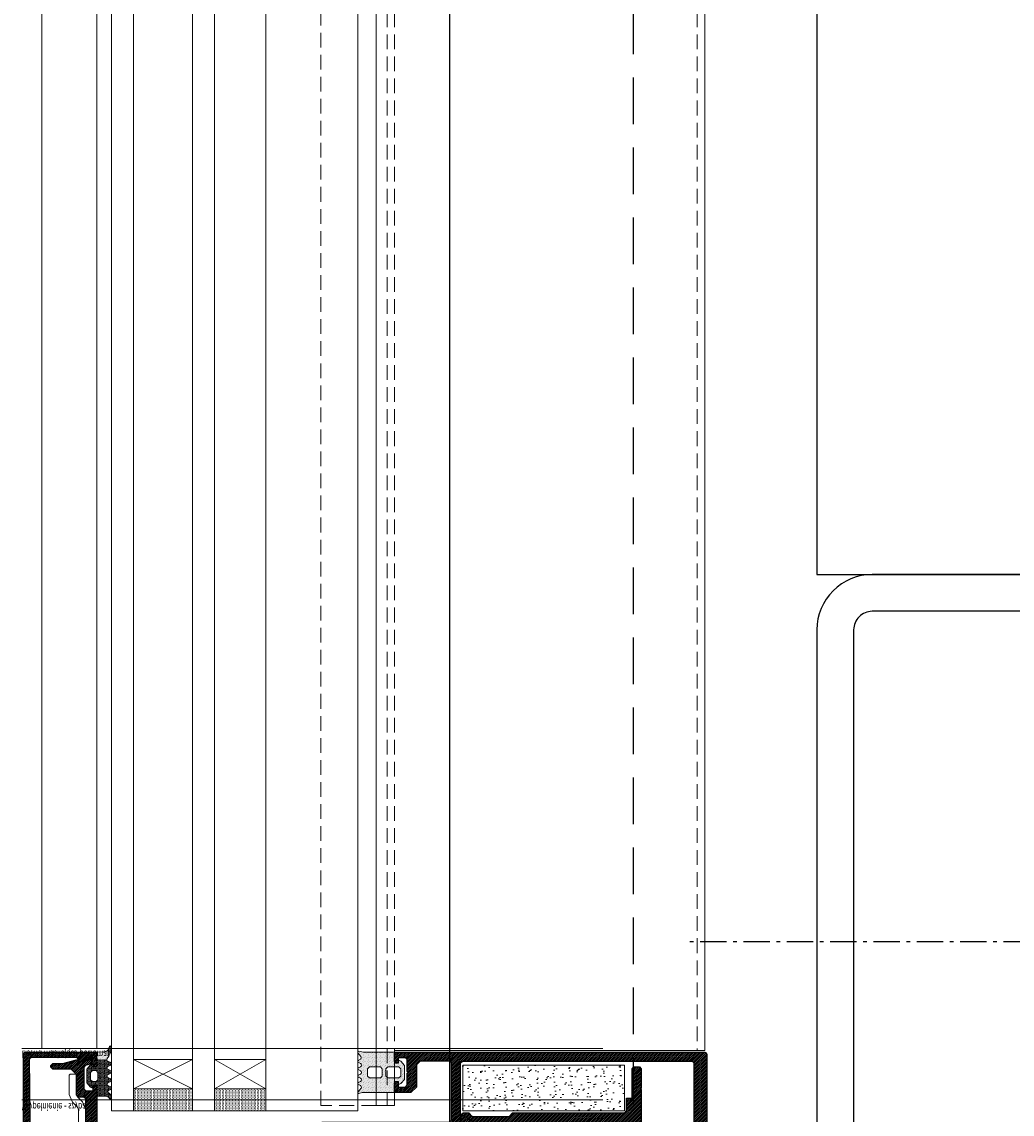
# Model space of a CAD drawing. Header units: millimetres. Extents: x -33628 to -373, y -3399 to 2697.
# Tile 24 of 99: x -23719 to -23692, y -3372 to -3343. Entities that reach past the tile are written whole.
import ezdxf
from ezdxf.enums import TextEntityAlignment as Align

# ---------------------------------------------------------------- set-up
doc = ezdxf.new("R2010")
doc.units = ezdxf.units.MM
doc.header["$LTSCALE"] = 0.2
doc.header["$MEASUREMENT"] = 0
for name, pattern in [('$0$HIDDENX2', [19.05, 12.7, -6.35]), ('$1$ACAD_ISO10W100', [18, 12, -3, 0, -3]), ('$1$HIDDEN2', [30, 20, -10]), ('$1$STRICHPUNKT2_S5', [0.55, 0.4, -0.05, 0.05, -0.05])]:
    doc.linetypes.add(name, pattern=pattern)
doc.layers.add('$0$_pomoc', color=15, linetype='Continuous', plot=False)
for name, color, linetype in [('$0$A-widok', 41, 'Continuous'), ('$1$A-stal', 52, 'Continuous'), ('$1$OSIE KONSTRUKCJI', 6, '$1$STRICHPUNKT2_S5')]:
    doc.layers.add(name, color=color, linetype=linetype)
for name, color, linetype, lineweight in [('$1$_MB_hidden_0.09', 125, '$1$HIDDEN2', 9), ('$1$_MB_kreskowanie_profile_0.09', 7, 'Continuous', 9), ('$1$_MB_profile_0.25', 7, 'Continuous', 25), ('$1$_MB_solid', 7, 'Continuous', 9), ('_MB_inne_0.15', 251, 'Continuous', 15), ('_MB_izolacje_0.09', 132, 'Continuous', 9), ('_MB_kreskowanie_izolacje_0.09', 136, 'Continuous', 9), ('_MB_kreskowanie_szklo_0.09', 157, 'Continuous', 9), ('_MB_kreskowanie_uszczelki_0.09', 252, 'Continuous', 9), ('_MB_profile_stal_0.15', 181, 'Continuous', 15), ('_MB_szklo_0.15', 142, 'Continuous', 15), ('_MB_uszczelki_0.15', 140, 'Continuous', 15), ('_MB_widokowa_0.15', 153, 'Continuous', 15)]:
    doc.layers.add(name, color=color, linetype=linetype, lineweight=lineweight)
doc.layers.add('$1$_MB_pomocnicze_niedrukowane', color=220, linetype='Continuous', lineweight=15, plot=False)
doc.styles.add('$0$_MB_Calibri_Light_2.5', font='calibril.ttf', dxfattribs={"height": 2.5})
pattern_1 = [(45, (0, 0), (-0.25, 0.25), [])]
pattern_2 = [(315, (1.5, 0), (0.2525697, 0.08419), [0, -0.238125])]

# ---------------------------------------------------------------- blocks, each defined once
blk = doc.blocks.new('$1$RK_200x200x10')
at = {"layer": '$1$A-stal'}
for points in [[(-8.5, -10), (8.5, -10, 0.414214), (10, -8.5), (10, 8.5, 0.414214), (8.5, 10), (-8.5, 10, 0.414214), (-10, 8.5), (-10, -8.5, 0.414214)], [(-8.5, -9), (8.5, -9, 0.414214), (9, -8.5), (9, 8.5, 0.414214), (8.5, 9), (-8.5, 9, 0.414214), (-9, 8.5), (-9, -8.5, 0.414214)]]:
    blk.add_lwpolyline(points, format="xyb", close=True, dxfattribs=at)
at = {"layer": '$1$OSIE KONSTRUKCJI', "color": 6, "linetype": '$1$ACAD_ISO10W100', "lineweight": -3, "ltscale": 0.3}
blk.add_line((0, -13.5), (0, 13.5), dxfattribs=at)
blk = doc.blocks.new('$0$szyba')
at = {"layer": '_MB_kreskowanie_szklo_0.09'}
h = blk.add_hatch(dxfattribs=at)
h.set_pattern_fill('DOTS', color=256, scale=0.025, angle=270)
h.set_pattern_definition([(270, (-907.487257, 111.66007), (0.0396875, -0.01984375), [0, -0.0396875])])
h.paths.add_polyline_path([(-909.487, 111.06), (-907.887, 111.06), (-907.887, 111.66), (-909.487, 111.66)])
h = blk.add_hatch(dxfattribs=at)
h.set_pattern_fill('DOTS', color=256, scale=0.025, angle=270)
h.set_pattern_definition([(270, (-905.687257, 111.66007), (0.0396875, -0.01984375), [0, -0.0396875])])
h.paths.add_polyline_path([(-907.287, 111.06), (-905.887, 111.06), (-905.887, 111.66), (-907.287, 111.66)])
at = {"layer": '_MB_inne_0.15', "elevation": 0}
for points in [[(-909.487, 111.06), (-907.887, 111.06), (-907.887, 111.66), (-909.487, 111.66)], [(-907.287, 111.06), (-905.887, 111.06), (-905.887, 111.66), (-907.287, 111.66)]]:
    blk.add_lwpolyline(points, close=True, dxfattribs=at)
for points in [[(-907.887, 110.26), (-909.487, 110.26), (-909.487, 111.06), (-907.887, 111.06), (-907.887, 110.26), (-909.487, 111.06), (-907.887, 111.06), (-909.487, 110.26)], [(-905.887, 110.26), (-907.287, 110.26), (-907.287, 111.06), (-905.887, 111.06), (-905.887, 110.26), (-907.287, 111.06), (-905.887, 111.06), (-907.287, 110.26)]]:
    blk.add_lwpolyline(points, dxfattribs=at)
at = {"layer": '_MB_szklo_0.15', "elevation": 0}
for points in [[(-909.487, 105.66), (-909.487, 111.66), (-910.087, 111.66), (-910.087, 105.66)], [(-907.287, 105.66), (-907.287, 111.66), (-907.887, 111.66), (-907.887, 105.66)], [(-903.387, 105.66), (-903.387, 111.66), (-905.887, 111.66), (-905.887, 105.66)]]:
    blk.add_lwpolyline(points, dxfattribs=at)
blk = doc.blocks.new('$0$-K417892X')
at = {"layer": '$1$_MB_kreskowanie_profile_0.09'}
h = blk.add_hatch(dxfattribs=at)
h.set_pattern_fill('JIS_WOOD', color=256, scale=0.5)
h.set_pattern_definition(pattern_1)
edge = h.paths.add_edge_path()
edge.add_line((-23.09, -15.64), (-23.6, -15.14))
edge.add_line((-23.6, -15.14), (-23.6, -2.58))
edge.add_line((-23.6, -2.58), (-22.48, -2.18))
edge.add_line((-22.48, -2.18), (-22.42, -2.07))
edge.add_line((-22.42, -2.07), (-23.91, 2.52))
edge.add_line((-23.91, 2.52), (-24.52, 2.75))
edge.add_line((-24.52, 2.75), (-25, 2.75))
edge.add_line((-25, 2.75), (-25, -16.75))
edge.add_arc((-24.5, -16.75), 0.5, 180, 270)
edge.add_line((-24.5, -17.25), (24.5, -17.25))
edge.add_arc((24.5, -16.75), 0.5, 270, 360)
edge.add_line((25, -16.75), (25, 2.75))
edge.add_line((25, 2.75), (24.52, 2.75))
edge.add_line((24.52, 2.75), (23.91, 2.52))
edge.add_line((23.91, 2.52), (22.42, -2.07))
edge.add_line((22.42, -2.07), (22.48, -2.18))
edge.add_line((22.48, -2.18), (23.6, -2.58))
edge.add_line((23.6, -2.58), (23.6, -15.14))
edge.add_line((23.6, -15.14), (23.09, -15.64))
edge.add_line((23.09, -15.64), (0, -15.43))
edge.add_line((0, -15.43), (-23.09, -15.64))
h = blk.add_hatch(dxfattribs=at)
h.set_pattern_fill('JIS_WOOD', color=256, scale=0.5)
h.set_pattern_definition(pattern_1)
h.paths.add_polyline_path([(-23.09, -15.64), (-23.6, -15.14), (-23.6, -2.58), (-22.48, -2.18), (-22.42, -2.07), (-23.71, 2.49), (-24.52, 2.75), (-25, 2.75), (-25, -16.75, 0.414214), (-24.5, -17.25), (24.5, -17.25, 0.414214), (25, -16.75), (25, 2.75), (24.52, 2.75), (23.71, 2.49), (22.42, -2.07), (22.48, -2.18), (23.6, -2.58), (23.6, -15.14), (23.09, -15.64), (0, -15.43)])
at = {"layer": '$1$_MB_solid'}
h = blk.add_hatch(color=256, dxfattribs=at)
h.dxf.hatch_style = 1
h.paths.add_polyline_path([(-25, -16.75, 0.414214), (-24.5, -17.25), (24.5, -17.25, 0.414214), (25, -16.75), (25, 2.75), (24.52, 2.75), (23.71, 2.49), (22.42, -2.07), (22.48, -2.18), (23.6, -2.58), (23.6, -15.14), (23.09, -15.64), (0, -15.43), (-23.09, -15.64), (-23.6, -15.14), (-23.6, -2.58), (-22.48, -2.18), (-22.42, -2.07), (-23.71, 2.49), (-24.52, 2.75), (-25, 2.75)])
at = {"layer": '$1$_MB_profile_0.25'}
blk.add_lwpolyline([(-23.71, 2.49), (-24.52, 2.75), (-25, 2.75), (-25, -16.75, 0.414214), (-24.5, -17.25), (24.5, -17.25, 0.414214), (25, -16.75), (25, 2.75), (24.52, 2.75), (23.71, 2.49), (22.42, -2.07), (22.48, -2.18), (23.6, -2.58), (23.6, -15.14), (23.09, -15.64), (0, -15.43), (-23.09, -15.64), (-23.6, -15.14), (-23.6, -2.58), (-22.48, -2.18), (-22.42, -2.07)], format="xyb", close=True, dxfattribs=at)
blk = doc.blocks.new('$0$-K417890X')
at = {"layer": '$1$_MB_kreskowanie_profile_0.09'}
h = blk.add_hatch(dxfattribs=at)
h.set_pattern_fill('JIS_WOOD', color=256, scale=0.5)
h.set_pattern_definition(pattern_1)
h.paths.add_polyline_path([(-0.25, -3), (0, -2.75), (0.25, -3), (12.3, -3), (12.8, -3.5), (12.8, -5), (13.3, -5.5), (18.9, -5.5), (20.4, -7), (20.4, -12), (20.9, -12.5), (21.4, -12.5), (21.9, -12), (21.9, -9.28), (22.89, -5.58), (22.7, -5.22), (22.33, -5.09), (22.21, -4.84), (23.5, -0.26), (23.3, 0), (21.5, 0), (21, -0.5), (21, -1), (22, -1), (21.38, -3.15), (20.9, -3.5), (15, -3.5), (14.5, -3), (14.5, -1), (16, -1), (16, -0.5), (15.5, 0), (0, 0), (-15.5, 0), (-16, -0.5), (-16, -1), (-14.5, -1), (-14.5, -3), (-15, -3.5), (-20.9, -3.5), (-21.38, -3.15), (-22, -1), (-21, -1), (-21, -0.5), (-21.5, 0), (-23.3, 0), (-23.5, -0.26), (-22.21, -4.84), (-22.33, -5.09), (-22.7, -5.22), (-22.89, -5.58), (-21.9, -9.28), (-21.9, -12), (-21.4, -12.5), (-20.9, -12.5), (-20.4, -12), (-20.4, -7), (-18.9, -5.5), (-13.3, -5.5), (-12.8, -5), (-12.8, -3.5), (-12.3, -3)])
at = {"layer": '$1$_MB_solid'}
h = blk.add_hatch(color=256, dxfattribs=at)
h.dxf.hatch_style = 1
h.paths.add_polyline_path([(-0.25, -3), (0, -2.75), (0.25, -3), (12.3, -3), (12.8, -3.5), (12.8, -5), (13.3, -5.5), (18.9, -5.5), (20.4, -7), (20.4, -12), (20.9, -12.5), (21.4, -12.5), (21.9, -12), (21.9, -9.28), (22.89, -5.58), (22.7, -5.22), (22.33, -5.09), (22.21, -4.84), (23.5, -0.26), (23.3, 0), (21.5, 0), (21, -0.5), (21, -1), (22, -1), (21.38, -3.15), (20.9, -3.5), (15, -3.5), (14.5, -3), (14.5, -1), (16, -1), (16, -0.5), (15.5, 0), (0, 0), (-15.5, 0), (-16, -0.5), (-16, -1), (-14.5, -1), (-14.5, -3), (-15, -3.5), (-20.9, -3.5), (-21.38, -3.15), (-22, -1), (-21, -1), (-21, -0.5), (-21.5, 0), (-23.3, 0), (-23.5, -0.26), (-22.21, -4.84), (-22.33, -5.09), (-22.7, -5.22), (-22.89, -5.58), (-21.9, -9.28), (-21.9, -12), (-21.4, -12.5), (-20.9, -12.5), (-20.4, -12), (-20.4, -7), (-18.9, -5.5), (-13.3, -5.5), (-12.8, -5), (-12.8, -3.5), (-12.3, -3)])
at = {"layer": '$1$_MB_profile_0.25'}
blk.add_lwpolyline([(0, -2.75), (0.25, -3), (12.3, -3), (12.8, -3.5), (12.8, -5), (13.3, -5.5), (18.9, -5.5), (20.4, -7), (20.4, -12), (20.9, -12.5), (21.4, -12.5), (21.9, -12), (21.9, -9.28), (22.89, -5.58), (22.7, -5.22), (22.33, -5.09), (22.21, -4.84), (23.5, -0.26), (23.3, 0), (21.5, 0), (21, -0.5), (21, -1), (22, -1), (21.38, -3.15), (20.9, -3.5), (15, -3.5), (14.5, -3), (14.5, -1), (16, -1), (16, -0.5), (15.5, 0), (0, 0), (-15.5, 0), (-16, -0.5), (-16, -1), (-14.5, -1), (-14.5, -3), (-15, -3.5), (-20.9, -3.5), (-21.38, -3.15), (-22, -1), (-21, -1), (-21, -0.5), (-21.5, 0), (-23.3, 0), (-23.5, -0.26), (-22.21, -4.84), (-22.33, -5.09), (-22.7, -5.22), (-22.89, -5.58), (-21.9, -9.28), (-21.9, -12), (-21.4, -12.5), (-20.9, -12.5), (-20.4, -12), (-20.4, -7), (-18.9, -5.5), (-13.3, -5.5), (-12.8, -5), (-12.8, -3.5), (-12.3, -3), (-0.25, -3)], close=True, dxfattribs=at)
blk = doc.blocks.new('$0$-K417890X+K417892X')
for name, p in [('$0$-K417892X', (0, -2.75)), ('$0$-K417890X', (0, 0))]:
    blk.add_blockref(name, p)
blk = doc.blocks.new('*U364')
blk.add_blockref('$0$-K417890X+K417892X', (0, 0))
blk = doc.blocks.new('$0$-80462159')
at = {"layer": '_MB_kreskowanie_izolacje_0.09'}
h = blk.add_hatch(dxfattribs=at)
h.set_pattern_fill('AR-SAND', color=256, scale=0.07)
h.set_pattern_definition([(37.5, (0, 0), (-0.112, 3.4259), [0, -2.70256, 0, -3.0226, 0, -2.88925]), (7.5, (0, 0), (3.1467, 5.0178), [0, -1.45796, 0, -2.43586, 0, -0.93345]), (327.5, (-2.187, 0), (5.53695, 0.01006), [0, -0.889, 0, -3.2004, 0, -4.1783]), (317.5, (-2.187, 0), (5.3449, 1.5605), [0, -0.4445, 0, -2.09804, 0, -2.4003])])
h.paths.add_polyline_path([(0, 22), (-12.5, 22), (-12.5, -22), (0, -22)])
at = {"layer": '_MB_izolacje_0.09'}
blk.add_lwpolyline([(0, 22), (-12.5, 22), (-12.5, -22), (0, -22)], close=True, dxfattribs=at)
blk = doc.blocks.new('*U358')
at = {"layer": '$1$_MB_kreskowanie_profile_0.09'}
h = blk.add_hatch(dxfattribs=at)
h.set_pattern_fill('JIS_WOOD', color=256, scale=0.5)
h.set_pattern_definition([(45, (-2e-15, 6e-07), (-0.25, 0.25), [])])
h.paths.add_polyline_path([(-5.5, 61.6), (-5.5, 53.1), (-5, 52.6), (5, 52.6), (5.5, 53.1), (5.5, 61.6), (6, 62.1), (6, 67.1), (5.5, 67.6), (5.5, 75.1), (6, 75.6), (6, 77.1), (5.5, 77.6), (-5.5, 77.6), (-6, 77.1), (-6, 75.6), (-5.5, 75.1), (-5.5, 67.6), (-6, 67.1), (-6, 62.1)], flags=16)
h.paths.add_polyline_path([(9, 77.6), (12.5, 77.6), (12.5, 79.1), (20.5, 79.1), (21, 79.6), (21, 81.1), (20.5, 81.6), (15.25, 81.6), (15, 81.35), (14.75, 81.6), (-14.75, 81.6), (-15, 81.35), (-15.25, 81.6), (-20.5, 81.6), (-21, 81.1), (-21, 79.6), (-20.5, 79.1), (-12.5, 79.1), (-12.5, 77.6), (-9, 77.6), (-8.5, 77.1), (-8.5, 46.58), (-7.5, 45.6), (-7.5, 35.6), (-8.5, 34.62), (-8.5, 33.1), (-8, 32.6), (-3.52, 32.6), (-2.36, 33.76), (-2.4, 34.07), (-2.67, 34.23), (-2.67, 34.57), (-2.4, 34.73), (-2.4, 35.07), (-2.67, 35.23), (-2.67, 35.57), (-2.4, 35.73), (-2.4, 36.07), (-2.67, 36.23), (-2.67, 36.57), (-2.4, 36.73), (-2.4, 37.07), (-2.67, 37.23), (-2.67, 37.57), (-2.4, 37.73), (-2.4, 38.07), (-2.67, 38.23), (-2.67, 38.57), (-2.4, 38.73), (-2.4, 39.07), (-2.67, 39.23), (-2.67, 39.57), (-2.4, 39.73), (-2.4, 40.07), (-2.67, 40.23), (-2.67, 40.57), (-2.4, 40.73), (-2.4, 41.07), (-2.67, 41.23), (-2.67, 41.57), (-2.4, 41.73), (-2.4, 42.07), (-2.67, 42.23), (-2.67, 42.57), (-2.4, 42.73), (-2.4, 43.07), (-2.67, 43.23), (-2.67, 43.57), (-2.4, 43.73), (-2.4, 44.07), (-2.67, 44.23), (-2.67, 44.57), (-2.4, 44.73), (-2.4, 45.07), (-2.67, 45.23), (-2.67, 45.57), (-2.4, 45.73), (-2.4, 46.07), (-3, 46.42), (-3, 47.4), (-2.3, 48.1), (2.3, 48.1), (3, 47.4), (3, 46.92), (2.4, 46.57), (2.4, 46.23), (2.67, 46.07), (2.67, 45.73), (2.4, 45.57), (2.4, 45.23), (2.67, 45.07), (2.67, 44.73), (2.4, 44.57), (2.4, 44.23), (2.67, 44.07), (2.67, 43.73), (2.4, 43.57), (2.4, 43.23), (2.67, 43.07), (2.67, 42.73), (2.4, 42.57), (2.4, 42.23), (2.67, 42.07), (2.67, 41.73), (2.4, 41.57), (2.4, 41.23), (2.67, 41.07), (2.67, 40.73), (2.4, 40.57), (2.4, 40.23), (2.67, 40.07), (2.67, 39.73), (2.4, 39.57), (2.4, 39.23), (2.67, 39.07), (2.67, 38.73), (2.4, 38.57), (2.4, 38.23), (2.67, 38.07), (2.67, 37.73), (2.4, 37.57), (2.4, 37.23), (2.67, 37.07), (2.67, 36.73), (2.4, 36.57), (2.4, 36.23), (2.67, 36.07), (2.67, 35.73), (2.4, 35.57), (2.4, 35.23), (2.67, 35.07), (2.67, 34.73), (2.4, 34.57), (2.36, 34.26), (4.02, 32.6), (8, 32.6), (8.5, 33.1), (8.5, 34.62), (7.5, 35.6), (7.5, 45.6), (8.5, 46.58), (8.5, 77.1)])
at = {"layer": '$1$_MB_solid'}
h = blk.add_hatch(color=256, dxfattribs=at)
h.dxf.hatch_style = 1
h.paths.add_polyline_path([(9, 77.6), (12.5, 77.6), (12.5, 79.1), (20.5, 79.1), (21, 79.6), (21, 81.1), (20.5, 81.6), (15.25, 81.6), (15, 81.35), (14.75, 81.6), (-14.75, 81.6), (-15, 81.35), (-15.25, 81.6), (-20.5, 81.6), (-21, 81.1), (-21, 79.6), (-20.5, 79.1), (-12.5, 79.1), (-12.5, 77.6), (-9, 77.6), (-8.5, 77.1), (-8.5, 46.58), (-7.5, 45.6), (-7.5, 35.6), (-8.5, 34.62), (-8.5, 33.1), (-8, 32.6), (-3.52, 32.6), (-2.36, 33.76), (-2.4, 34.07), (-2.67, 34.23), (-2.67, 34.57), (-2.4, 34.73), (-2.4, 35.07), (-2.67, 35.23), (-2.67, 35.57), (-2.4, 35.73), (-2.4, 36.07), (-2.67, 36.23), (-2.67, 36.57), (-2.4, 36.73), (-2.4, 37.07), (-2.67, 37.23), (-2.67, 37.57), (-2.4, 37.73), (-2.4, 38.07), (-2.67, 38.23), (-2.67, 38.57), (-2.4, 38.73), (-2.4, 39.07), (-2.67, 39.23), (-2.67, 39.57), (-2.4, 39.73), (-2.4, 40.07), (-2.67, 40.23), (-2.67, 40.57), (-2.4, 40.73), (-2.4, 41.07), (-2.67, 41.23), (-2.67, 41.57), (-2.4, 41.73), (-2.4, 42.07), (-2.67, 42.23), (-2.67, 42.57), (-2.4, 42.73), (-2.4, 43.07), (-2.67, 43.23), (-2.67, 43.57), (-2.4, 43.73), (-2.4, 44.07), (-2.67, 44.23), (-2.67, 44.57), (-2.4, 44.73), (-2.4, 45.07), (-2.67, 45.23), (-2.67, 45.57), (-2.4, 45.73), (-2.4, 46.07), (-3, 46.42), (-3, 47.4), (-2.3, 48.1), (2.3, 48.1), (3, 47.4), (3, 46.92), (2.4, 46.57), (2.4, 46.23), (2.67, 46.07), (2.67, 45.73), (2.4, 45.57), (2.4, 45.23), (2.67, 45.07), (2.67, 44.73), (2.4, 44.57), (2.4, 44.23), (2.67, 44.07), (2.67, 43.73), (2.4, 43.57), (2.4, 43.23), (2.67, 43.07), (2.67, 42.73), (2.4, 42.57), (2.4, 42.23), (2.67, 42.07), (2.67, 41.73), (2.4, 41.57), (2.4, 41.23), (2.67, 41.07), (2.67, 40.73), (2.4, 40.57), (2.4, 40.23), (2.67, 40.07), (2.67, 39.73), (2.4, 39.57), (2.4, 39.23), (2.67, 39.07), (2.67, 38.73), (2.4, 38.57), (2.4, 38.23), (2.67, 38.07), (2.67, 37.73), (2.4, 37.57), (2.4, 37.23), (2.67, 37.07), (2.67, 36.73), (2.4, 36.57), (2.4, 36.23), (2.67, 36.07), (2.67, 35.73), (2.4, 35.57), (2.4, 35.23), (2.67, 35.07), (2.67, 34.73), (2.4, 34.57), (2.36, 34.26), (4.02, 32.6), (8, 32.6), (8.5, 33.1), (8.5, 34.62), (7.5, 35.6), (7.5, 45.6), (8.5, 46.58), (8.5, 77.1)])
h.paths.add_polyline_path([(-5.5, 61.6), (-5.5, 53.1), (-5, 52.6), (5, 52.6), (5.5, 53.1), (5.5, 61.6), (6, 62.1), (6, 67.1), (5.5, 67.6), (5.5, 75.1), (6, 75.6), (6, 77.1), (5.5, 77.6), (-5.5, 77.6), (-6, 77.1), (-6, 75.6), (-5.5, 75.1), (-5.5, 67.6), (-6, 67.1), (-6, 62.1)], flags=16)
at = {"layer": '$1$_MB_profile_0.25'}
for points in [[(9, 77.6), (12.5, 77.6), (12.5, 79.1), (20.5, 79.1), (21, 79.6), (21, 81.1), (20.5, 81.6), (15.25, 81.6), (15, 81.35), (14.75, 81.6), (-14.75, 81.6), (-15, 81.35), (-15.25, 81.6), (-20.5, 81.6), (-21, 81.1), (-21, 79.6), (-20.5, 79.1), (-12.5, 79.1), (-12.5, 77.6), (-9, 77.6), (-8.5, 77.1), (-8.5, 46.58), (-7.5, 45.6), (-7.5, 35.6), (-8.5, 34.62), (-8.5, 33.1), (-8, 32.6), (-3.52, 32.6), (-2.36, 33.76), (-2.4, 34.07), (-2.67, 34.23), (-2.67, 34.57), (-2.4, 34.73), (-2.4, 35.07), (-2.67, 35.23), (-2.67, 35.57), (-2.4, 35.73), (-2.4, 36.07), (-2.67, 36.23), (-2.67, 36.57), (-2.4, 36.73), (-2.4, 37.07), (-2.67, 37.23), (-2.67, 37.57), (-2.4, 37.73), (-2.4, 38.07), (-2.67, 38.23), (-2.67, 38.57), (-2.4, 38.73), (-2.4, 39.07), (-2.67, 39.23), (-2.67, 39.57), (-2.4, 39.73), (-2.4, 40.07), (-2.67, 40.23), (-2.67, 40.57), (-2.4, 40.73), (-2.4, 41.07), (-2.67, 41.23), (-2.67, 41.57), (-2.4, 41.73), (-2.4, 42.07), (-2.67, 42.23), (-2.67, 42.57), (-2.4, 42.73), (-2.4, 43.07), (-2.67, 43.23), (-2.67, 43.57), (-2.4, 43.73), (-2.4, 44.07), (-2.67, 44.23), (-2.67, 44.57), (-2.4, 44.73), (-2.4, 45.07), (-2.67, 45.23), (-2.67, 45.57), (-2.4, 45.73), (-2.4, 46.07), (-3, 46.42), (-3, 47.4), (-2.3, 48.1), (2.3, 48.1), (3, 47.4), (3, 46.92), (2.4, 46.57), (2.4, 46.23), (2.67, 46.07), (2.67, 45.73), (2.4, 45.57), (2.4, 45.23), (2.67, 45.07), (2.67, 44.73), (2.4, 44.57), (2.4, 44.23), (2.67, 44.07), (2.67, 43.73), (2.4, 43.57), (2.4, 43.23), (2.67, 43.07), (2.67, 42.73), (2.4, 42.57), (2.4, 42.23), (2.67, 42.07), (2.67, 41.73), (2.4, 41.57), (2.4, 41.23), (2.67, 41.07), (2.67, 40.73), (2.4, 40.57), (2.4, 40.23), (2.67, 40.07), (2.67, 39.73), (2.4, 39.57), (2.4, 39.23), (2.67, 39.07), (2.67, 38.73), (2.4, 38.57), (2.4, 38.23), (2.67, 38.07), (2.67, 37.73), (2.4, 37.57), (2.4, 37.23), (2.67, 37.07), (2.67, 36.73), (2.4, 36.57), (2.4, 36.23), (2.67, 36.07), (2.67, 35.73), (2.4, 35.57), (2.4, 35.23), (2.67, 35.07), (2.67, 34.73), (2.4, 34.57), (2.36, 34.26), (4.02, 32.6), (8, 32.6), (8.5, 33.1), (8.5, 34.62), (7.5, 35.6), (7.5, 45.6), (8.5, 46.58), (8.5, 77.1)], [(-5.5, 61.6), (-5.5, 53.1), (-5, 52.6), (5, 52.6), (5.5, 53.1), (5.5, 61.6), (6, 62.1), (6, 67.1), (5.5, 67.6), (5.5, 75.1), (6, 75.6), (6, 77.1), (5.5, 77.6), (-5.5, 77.6), (-6, 77.1), (-6, 75.6), (-5.5, 75.1), (-5.5, 67.6), (-6, 67.1), (-6, 62.1)]]:
    blk.add_lwpolyline(points, close=True, dxfattribs=at)
blk = doc.blocks.new('$0$-K430482X')
at = {"layer": '$1$_MB_kreskowanie_profile_0.09'}
h = blk.add_hatch(dxfattribs=at)
h.set_pattern_fill('JIS_WOOD', color=256, scale=0.5)
h.set_pattern_definition(pattern_1)
h.paths.add_polyline_path([(25, 98.9, 0.414214), (24.5, 99.4), (-24.5, 99.4, 0.414214), (-25, 98.9), (-25, 14.7), (-24.7, 14.4), (-22.5, 14.4), (-22, 14.9), (-22, 15.4), (-23.5, 15.4), (-23.5, 17.4), (-23, 17.9), (-19.75, 17.9), (-19.5, 18.15), (-19.25, 17.9), (-16, 17.9), (-15.5, 17.4), (-15.5, 15.4), (-17, 15.4), (-17, 14.9), (-16.5, 14.4), (-14.3, 14.4), (-14, 14.7), (-14, 18.9), (-15.5, 20.4), (-21.6, 20.4), (-22.6, 21.4), (-22.6, 29.4), (-22.1, 29.9), (-6.5, 29.9), (-6, 29.4), (-6, -5.3), (-5.7, -5.6), (-4, -5.6), (-3.5, -5.1), (-3.5, -4.1), (-4.5, -4.1), (-4.5, -2.1), (-4, -1.6), (-2.77, -1.6), (0, 0), (2.77, -1.6), (4, -1.6), (4.5, -2.1), (4.5, -4.1), (3.5, -4.1), (3.5, -5.1), (4, -5.6), (5.7, -5.6), (6, -5.3), (6, 29.4), (6.5, 29.9), (22.1, 29.9), (22.6, 29.4), (22.6, 21.4), (21.6, 20.4), (15.5, 20.4), (14, 18.9), (14, 14.7), (14.3, 14.4), (16.5, 14.4), (17, 14.9), (17, 15.4), (15.5, 15.4), (15.5, 17.4), (16, 17.9), (19.25, 17.9), (19.5, 18.15), (19.75, 17.9), (23.01, 17.9), (23.5, 17.4), (23.5, 15.4), (22, 15.4), (22, 14.9), (22.5, 14.4), (24.7, 14.4), (25, 14.7)])
h.paths.add_polyline_path([(-22.1, 32.4), (-22.6, 32.9), (-22.6, 95.4), (-22.1, 95.9), (22.1, 95.9), (22.6, 95.4), (22.6, 32.9), (22.1, 32.4)], flags=16)
h.paths.add_polyline_path([(3.5, 29.4), (4, 28.9), (4, 2.02), (3.25, 1.58), (0.8, 3), (-0.8, 3), (-3.25, 1.58), (-4, 2.02), (-4, 28.9), (-3.5, 29.4)], flags=16)
h.paths.add_polyline_path([(-8.61, 32.79), (8.6, 32.79), (8.6, 36.62), (-8.61, 36.62)], flags=8)
at = {"layer": '$1$_MB_solid'}
h = blk.add_hatch(color=256, dxfattribs=at)
h.dxf.hatch_style = 1
h.paths.add_polyline_path([(25, 98.9, 0.414214), (24.5, 99.4), (-24.5, 99.4, 0.414214), (-25, 98.9), (-25, 14.7), (-24.7, 14.4), (-22.5, 14.4), (-22, 14.9), (-22, 15.4), (-23.5, 15.4), (-23.5, 17.4), (-23, 17.9), (-19.75, 17.9), (-19.5, 18.15), (-19.25, 17.9), (-16, 17.9), (-15.5, 17.4), (-15.5, 15.4), (-17, 15.4), (-17, 14.9), (-16.5, 14.4), (-14.3, 14.4), (-14, 14.7), (-14, 18.9), (-15.5, 20.4), (-21.6, 20.4), (-22.6, 21.4), (-22.6, 29.4), (-22.1, 29.9), (-6.5, 29.9), (-6, 29.4), (-6, -5.3), (-5.7, -5.6), (-4, -5.6), (-3.5, -5.1), (-3.5, -4.1), (-4.5, -4.1), (-4.5, -2.1), (-4, -1.6), (-2.77, -1.6), (0, 0), (2.77, -1.6), (4, -1.6), (4.5, -2.1), (4.5, -4.1), (3.5, -4.1), (3.5, -5.1), (4, -5.6), (5.7, -5.6), (6, -5.3), (6, 29.4), (6.5, 29.9), (22.1, 29.9), (22.6, 29.4), (22.6, 21.4), (21.6, 20.4), (15.5, 20.4), (14, 18.9), (14, 14.7), (14.3, 14.4), (16.5, 14.4), (17, 14.9), (17, 15.4), (15.5, 15.4), (15.5, 17.4), (16, 17.9), (19.25, 17.9), (19.5, 18.15), (19.75, 17.9), (23.01, 17.9), (23.5, 17.4), (23.5, 15.4), (22, 15.4), (22, 14.9), (22.5, 14.4), (24.7, 14.4), (25, 14.7)])
h.paths.add_polyline_path([(-22.1, 32.4), (-22.6, 32.9), (-22.6, 95.4), (-22.1, 95.9), (22.1, 95.9), (22.6, 95.4), (22.6, 32.9), (22.1, 32.4)], flags=16)
h.paths.add_polyline_path([(3.5, 29.4), (4, 28.9), (4, 2.02), (3.25, 1.58), (0.8, 3), (-0.8, 3), (-3.25, 1.58), (-4, 2.02), (-4, 28.9), (-3.5, 29.4)], flags=16)
h.paths.add_polyline_path([(-8.61, 32.79), (8.6, 32.79), (8.6, 36.62), (-8.61, 36.62)], flags=8)
at = {"layer": '$1$_MB_profile_0.25'}
blk.add_lwpolyline([(6.5, 29.9), (22.1, 29.9), (22.6, 29.4), (22.6, 21.4), (21.6, 20.4), (15.5, 20.4), (14, 18.9), (14, 14.7), (14.3, 14.4), (16.5, 14.4), (17, 14.9), (17, 15.4), (15.5, 15.4), (15.5, 17.4), (16, 17.9), (19.25, 17.9), (19.5, 18.15), (19.75, 17.9), (23.01, 17.9), (23.5, 17.4), (23.5, 15.4), (22, 15.4), (22, 14.9), (22.5, 14.4), (24.7, 14.4), (25, 14.7), (25, 98.9, 0.414214), (24.5, 99.4), (-24.5, 99.4, 0.414214), (-25, 98.9), (-25, 14.7), (-24.7, 14.4), (-22.5, 14.4), (-22, 14.9), (-22, 15.4), (-23.5, 15.4), (-23.5, 17.4), (-23, 17.9), (-19.75, 17.9), (-19.5, 18.15), (-19.25, 17.9), (-16, 17.9), (-15.5, 17.4), (-15.5, 15.4), (-17, 15.4), (-17, 14.9), (-16.5, 14.4), (-14.3, 14.4), (-14, 14.7), (-14, 18.9), (-15.5, 20.4), (-21.6, 20.4), (-22.6, 21.4), (-22.6, 29.4), (-22.1, 29.9), (-6.5, 29.9), (-6, 29.4), (-6, -5.3), (-5.7, -5.6), (-4, -5.6), (-3.5, -5.1), (-3.5, -4.1), (-4.5, -4.1), (-4.5, -2.1), (-4, -1.6), (-2.77, -1.6), (0, 0), (2.77, -1.6), (4, -1.6), (4.5, -2.1), (4.5, -4.1), (3.5, -4.1), (3.5, -5.1), (4, -5.6), (5.7, -5.6), (6, -5.3), (6, 29.4)], format="xyb", close=True, dxfattribs=at)
for points in [[(22.6, 32.9), (22.6, 95.4), (22.1, 95.9), (-22.1, 95.9), (-22.6, 95.4), (-22.6, 32.9), (-22.1, 32.4), (22.1, 32.4)], [(3.5, 29.4), (-3.5, 29.4), (-4, 28.9), (-4, 2.02), (-3.25, 1.58), (-0.8, 3), (0.8, 3), (3.25, 1.58), (4, 2.02), (4, 28.9)]]:
    blk.add_lwpolyline(points, close=True, dxfattribs=at)
at = {"layer": '$1$_MB_pomocnicze_niedrukowane', "style": '$0$_MB_Calibri_Light_2.5'}
blk.add_text('K430482X', height=2.5, dxfattribs=at).set_placement((0, 32.4), align=Align.BOTTOM_CENTER)
blk = doc.blocks.new('*U316')
for name, p in [('$0$-K430482X', (0, 0)), ('*U358', (0, 0)), ('$0$-80462159', (-9, 55))]:
    blk.add_blockref(name, p)
at = {"xscale": -1}
blk.add_blockref('$0$-80462159', (9, 55), dxfattribs=at)
blk = doc.blocks.new('*U280')
at = {"layer": '$1$_MB_hidden_0.09'}
for p, q in [((1730, 96.8), (25.5, 96.8)), ((1730, 12.4), (10.5, 12.4)), ((1730, 14.4), (25.5, 14.4))]:
    blk.add_line(p, q, dxfattribs=at)
at = {"layer": '$1$_MB_hidden_0.09', "elevation": 0}
blk.add_lwpolyline([(10.5, 9.4), (10.5, -5.6), (1730, -5.6)], dxfattribs=at)
at = {"layer": '$1$_MB_pomocnicze_niedrukowane'}
for points in [[(12, 71.13), (12, -87.02)], [(26, 71.13), (26, -87.02)]]:
    blk.add_lwpolyline(points, dxfattribs=at)
at = {"layer": '_MB_widokowa_0.15', "elevation": 0}
blk.add_lwpolyline([(1730, 9.4), (10.5, 9.4), (10.5, 14.4), (25.5, 14.4), (25.5, 98.9), (1730, 98.9)], dxfattribs=at)
at = {"layer": '_MB_widokowa_0.15'}
blk.add_lwpolyline([(1730, -81.6), (26, -81.6), (26, -66.6), (1730, -66.6)], dxfattribs=at)
at = {"layer": '$1$_MB_pomocnicze_niedrukowane', "style": '$0$_MB_Calibri_Light_2.5', "width": 0.6}
for s, p in [('Listwa maskująca pozioma', (25.46, -87.02)), ('Wypełnienie - szyba', (11.17, -87.02))]:
    blk.add_text(s, height=2, rotation=90, dxfattribs=at).set_placement(p)
blk = doc.blocks.new('$0$-80322091')
at = {"layer": '_MB_profile_stal_0.15', "ltscale": 0.5}
blk.add_lwpolyline([(-2.54, -10.05), (-3.87, -11.38), (-4.75, -13.5), (-4.75, -18.75), (-4.5, -19), (-3, -19), (-2.75, -18.75), (-2.75, -13.3), (-2.46, -12.79), (-1.13, -11.46), (-0.25, -9.34), (-0.25, 9.34), (-1.13, 11.46), (-2.46, 12.79), (-2.75, 13.3), (-2.75, 18.75), (-3, 19), (-4.5, 19), (-4.75, 18.75), (-4.75, 13.5), (-3.87, 11.38), (-2.54, 10.05), (-2.25, 9.34), (-2.25, -9.34)], close=True, dxfattribs=at)
blk = doc.blocks.new('*U314')
at = {"layer": '_MB_kreskowanie_uszczelki_0.09'}
h = blk.add_hatch(dxfattribs=at)
h.set_pattern_fill('DOTS', color=256, scale=0.15, angle=315, style=0)
h.set_pattern_definition(pattern_2)
h.paths.add_polyline_path([(-4, -4.8), (-3.5, -4.3), (-1.5, -4.3), (-1, -4.8), (-1, -7.8), (-1.5, -8.3), (-3.5, -8.3), (-4, -7.8)], flags=16)
h.paths.add_polyline_path([(-4, -2.8), (-4, 0.2), (-3.5, 0.7), (-1.5, 0.7), (-1, 0.2), (-1, -2.8), (-1.5, -3.3), (-3.5, -3.3)], flags=16)
edge = h.paths.add_edge_path()
edge.add_line((3, -1), (0, -1))
edge.add_line((0, -1), (0, 0))
edge.add_line((0, 0), (0.7, 0))
edge.add_line((0.7, 0), (0.7, 0.38))
edge.add_line((0.7, 0.38), (0.52, 0.76))
edge.add_line((0.52, 0.76), (-0.6, 1.7))
edge.add_line((-0.6, 1.7), (-4.4, 1.7))
edge.add_line((-4.4, 1.7), (-5.52, 0.76))
edge.add_line((-5.52, 0.76), (-5.7, 0.38))
edge.add_line((-5.7, 0.38), (-5.7, 0))
edge.add_line((-5.7, 0), (-5, 0))
edge.add_line((-5, 0), (-5, -1))
edge.add_line((-5, -1), (-8, -1))
edge.add_line((-8, -1), (-8, -9.74))
edge.add_line((-8, -9.74), (-8.25, -10.71))
edge.add_arc((-8.01, -10.76), 0.245, 167.2519, 254.0059)
edge.add_line((-8.08, -11), (-7.94, -11))
edge.add_arc((-8.01, -10.76), 0.245, 285.9941, 311.9824)
edge.add_line((-7.85, -10.95), (-6.77, -10.08))
edge.add_arc((-6.5, -10.5), 0.5, 27.1034, 122.94, ccw=False)
edge.add_line((-6.05, -10.27), (-5.75, -10.86))
edge.add_arc((-5.49, -10.72), 0.292, 210.1744, 254.9723)
edge.add_line((-5.57, -11), (-5.42, -11))
edge.add_arc((-5.49, -10.72), 0.292, 285.0277, 335.9676)
edge.add_line((-5.23, -10.84), (-4.94, -10.27))
edge.add_arc((-4.49, -10.5), 0.5, 27.1034, 152.8966, ccw=False)
edge.add_line((-4.05, -10.27), (-3.75, -10.86))
edge.add_arc((-3.49, -10.72), 0.292, 210.1744, 254.9723)
edge.add_line((-3.57, -11), (-3.42, -11))
edge.add_arc((-3.49, -10.72), 0.292, 285.0277, 335.9676)
edge.add_line((-3.23, -10.84), (-2.94, -10.27))
edge.add_arc((-2.49, -10.5), 0.5, 27.1034, 152.8966, ccw=False)
edge.add_line((-2.05, -10.27), (-1.75, -10.86))
edge.add_arc((-1.49, -10.72), 0.292, 210.1744, 254.9723)
edge.add_line((-1.57, -11), (-1.42, -11))
edge.add_arc((-1.49, -10.72), 0.292, 285.0277, 335.9676)
edge.add_line((-1.23, -10.84), (-0.94, -10.27))
edge.add_arc((-0.49, -10.5), 0.5, 27.1034, 152.8966, ccw=False)
edge.add_line((-0.05, -10.27), (0.25, -10.86))
edge.add_arc((0.51, -10.72), 0.292, 210.1744, 254.9723)
edge.add_line((0.43, -11), (0.58, -11))
edge.add_arc((0.51, -10.72), 0.292, 285.0277, 335.9676)
edge.add_line((0.77, -10.84), (1.06, -10.27))
edge.add_arc((1.51, -10.5), 0.5, 52.3124, 152.8966, ccw=False)
edge.add_line((1.81, -10.11), (2.86, -10.96))
edge.add_arc((3.01, -10.77), 0.243, 233.3312, 253.3687)
edge.add_line((2.94, -11), (3.08, -11))
edge.add_arc((3.01, -10.77), 0.243, 286.6313, 372.5272)
edge.add_line((3.25, -10.71), (3, -9.41))
edge.add_line((3, -9.41), (3, -1))
at = {"layer": '_MB_uszczelki_0.15'}
blk.add_lwpolyline([(3, -1), (0, -1), (0, 0), (0.7, 0), (0.7, 0.38), (0.52, 0.76), (-0.6, 1.7), (-4.4, 1.7), (-5.52, 0.76), (-5.7, 0.38), (-5.7, 0), (-5, 0), (-5, -1), (-8, -1), (-8, -9.74), (-8.25, -10.71, 0.397715), (-8.08, -11), (-7.94, -11, 0.113884), (-7.85, -10.95), (-6.77, -10.08, -0.444374), (-6.05, -10.27), (-5.75, -10.86, 0.197996), (-5.57, -11), (-5.42, -11, 0.226001), (-5.23, -10.84), (-4.94, -10.27, -0.61156), (-4.05, -10.27), (-3.75, -10.86, 0.197996), (-3.57, -11), (-3.42, -11, 0.226001), (-3.23, -10.84), (-2.94, -10.27, -0.61156), (-2.05, -10.27), (-1.75, -10.86, 0.197996), (-1.57, -11), (-1.42, -11, 0.226001), (-1.23, -10.84), (-0.94, -10.27, -0.61156), (-0.05, -10.27), (0.25, -10.86, 0.197996), (0.43, -11), (0.58, -11, 0.226001), (0.77, -10.84), (1.06, -10.27, -0.469415), (1.81, -10.11), (2.86, -10.96, 0.087653), (2.94, -11), (3.08, -11, 0.393386), (3.25, -10.71), (3, -9.41)], format="xyb", close=True, dxfattribs=at)
for points in [[(-4, -2.8), (-4, 0.2), (-3.5, 0.7), (-1.5, 0.7), (-1, 0.2), (-1, -2.8), (-1.5, -3.3), (-3.5, -3.3)], [(-4, -4.8), (-3.5, -4.3), (-1.5, -4.3), (-1, -4.8), (-1, -7.8), (-1.5, -8.3), (-3.5, -8.3), (-4, -7.8)]]:
    blk.add_lwpolyline(points, close=True, dxfattribs=at)
blk = doc.blocks.new('*U300')
at = {"layer": '_MB_kreskowanie_uszczelki_0.09'}
h = blk.add_hatch(dxfattribs=at)
h.set_pattern_fill('DOTS', color=256, scale=0.15, angle=315, style=0)
h.set_pattern_definition(pattern_2)
edge = h.paths.add_edge_path()
edge.add_line((3, -1), (0, -1))
edge.add_line((0, -1), (0, 0))
edge.add_line((0, 0), (0.7, 0))
edge.add_line((0.7, 0), (0.7, 0.38))
edge.add_line((0.7, 0.38), (0.51, 0.76))
edge.add_line((0.51, 0.76), (-0.62, 1.7))
edge.add_line((-0.62, 1.7), (-4.42, 1.7))
edge.add_line((-4.42, 1.7), (-5.53, 0.75))
edge.add_line((-5.53, 0.75), (-5.7, 0.37))
edge.add_line((-5.7, 0.37), (-5.7, 0))
edge.add_line((-5.7, 0), (-5, 0))
edge.add_line((-5, 0), (-5, -1))
edge.add_line((-5, -1), (-9, -1))
edge.add_line((-9, -1), (-9.11, -3.13))
edge.add_arc((-10.31, -3.06), 1.2, 289.996, 357.0839, ccw=False)
edge.add_line((-9.9, -4.19), (-10.51, -4.42))
edge.add_arc((-10.4, -4.71), 0.313, 111.9434, 249.3118)
edge.add_line((-10.51, -5), (-10.1, -5))
edge.add_arc((-10.58, 0.17), 5.19, 275.3919, 309.3417)
edge.add_arc((-6.98, -4.23), 0.5, 24.996, 129.3416, ccw=False)
edge.add_line((-6.52, -4.02), (-6.17, -4.77))
edge.add_arc((-5.81, -4.63), 0.387, 200.5112, 251.5103)
edge.add_line((-5.94, -5), (-5.69, -5))
edge.add_arc((-5.81, -4.63), 0.387, 288.4897, 339.4808)
edge.add_line((-5.45, -4.77), (-5.07, -3.96))
edge.add_arc((-4.71, -4.13), 0.4, 24.996, 154.996, ccw=False)
edge.add_line((-4.35, -3.96), (-3.97, -4.77))
edge.add_arc((-3.61, -4.63), 0.387, 200.5439, 251.5123)
edge.add_line((-3.74, -5), (-3.49, -5))
edge.add_arc((-3.61, -4.63), 0.387, 288.4877, 339.4481)
edge.add_line((-3.25, -4.77), (-2.87, -3.96))
edge.add_arc((-2.51, -4.13), 0.4, 24.996, 154.996, ccw=False)
edge.add_line((-2.15, -3.96), (-1.77, -4.77))
edge.add_arc((-1.41, -4.63), 0.387, 200.5766, 251.5143)
edge.add_line((-1.54, -5), (-1.29, -5))
edge.add_arc((-1.41, -4.63), 0.387, 288.4857, 339.4154)
edge.add_line((-1.05, -4.77), (-0.67, -3.96))
edge.add_arc((-0.31, -4.13), 0.4, 24.996, 154.996, ccw=False)
edge.add_line((0.05, -3.96), (0.43, -4.77))
edge.add_arc((0.79, -4.63), 0.387, 200.6094, 251.5163)
edge.add_line((0.66, -5), (0.91, -5))
edge.add_arc((0.79, -4.63), 0.387, 288.4837, 339.3826)
edge.add_line((1.15, -4.77), (1.43, -4.16))
edge.add_arc((1.7, -4.29), 0.3, 34.4839, 154.9916, ccw=False)
edge.add_arc((3.7, -2.92), 2.12, 214.4816, 259.0903)
edge.add_line((3.3, -5), (3.54, -5))
edge.add_arc((3.43, -4.71), 0.314, 290.7093, 418.4575)
edge.add_arc((4.16, -3.43), 1.16, 178.4137, 241.0374, ccw=False)
edge.add_line((3, -3.4), (3, -1))
h.paths.add_polyline_path([(-3.5, -1.3), (-4, -0.8), (-4, 0.2), (-3.5, 0.7), (-1.5, 0.7), (-1, 0.2), (-1, -0.8), (-1.5, -1.3)], flags=16)
at = {"layer": '_MB_uszczelki_0.15'}
blk.add_lwpolyline([(3, -1), (0, -1), (0, 0), (0.7, 0), (0.7, 0.38), (0.51, 0.76), (-0.62, 1.7), (-4.42, 1.7), (-5.53, 0.75), (-5.7, 0.37), (-5.7, 0), (-5, 0), (-5, -1), (-9, -1), (-9.11, -3.13, -0.301384), (-9.9, -4.19), (-10.51, -4.42, 0.683231), (-10.51, -5), (-10.1, -5, 0.149227), (-7.29, -3.85, -0.489601), (-6.52, -4.02), (-6.17, -4.77, 0.226273), (-5.94, -5), (-5.69, -5, 0.226236), (-5.45, -4.77), (-5.07, -3.96, -0.63707), (-4.35, -3.96), (-3.97, -4.77, 0.226132), (-3.74, -5), (-3.49, -5, 0.226095), (-3.25, -4.77), (-2.87, -3.96, -0.63707), (-2.15, -3.96), (-1.77, -4.77, 0.225991), (-1.54, -5), (-1.29, -5, 0.225954), (-1.05, -4.77), (-0.67, -3.96, -0.63707), (0.05, -3.96), (0.43, -4.77, 0.22585), (0.66, -5), (0.91, -5, 0.225813), (1.15, -4.77), (1.43, -4.16, -0.580308), (1.95, -4.12, 0.197138), (3.3, -5), (3.54, -5, 0.623343), (3.6, -4.44, -0.280258), (3, -3.4)], format="xyb", close=True, dxfattribs=at)
blk.add_lwpolyline([(-3.5, -1.3), (-4, -0.8), (-4, 0.2), (-3.5, 0.7), (-1.5, 0.7), (-1, 0.2), (-1, -0.8), (-1.5, -1.3)], close=True, dxfattribs=at)
blk = doc.blocks.new('szyb-szkło_150-piętro2')
at = {"layer": '$0$_pomoc', "transparency": 33554679}
blk.add_lwpolyline([(375, 0), (0, 0), (0, -289), (375, -289)], dxfattribs=at)
at = {"layer": '$0$_pomoc', "linetype": '$0$HIDDENX2', "ltscale": 0.5, "transparency": 33554679}
blk.add_lwpolyline([(5, -284), (375, -284), (375, -5), (5, -5)], close=True, dxfattribs=at)
at = {"layer": '$0$A-widok', "transparency": 33554679}
blk.add_lwpolyline([(30, -30), (180, -30), (180, -10), (30, -10)], close=True, dxfattribs=at)
at = {"layer": '_MB_szklo_0.15', "transparency": 33554679}
for p, q in [((183.097, 9.2), (21.4, 9.2)), ((183.097, 8.6), (21.4, 8.6)), ((21.403, 7), (183.1, 7)), ((21.403, 6.4), (183.1, 6.4)), ((21.4, 5), (183.097, 5)), ((21.4, 2.5), (183.097, 2.5))]:
    blk.add_line(p, q, dxfattribs=at)
at = {"layer": '$1$A-stal'}
blk.add_blockref('$1$RK_200x200x10', (20, -20), dxfattribs=at)
at = {"xscale": -0.1, "yscale": 0.1, "zscale": 0.1}
for name, p, rotation in [('*U364', (14.5, 9.6), 180), ('*U280', (14.5, 2.94), 180), ('$0$-80322091', (14.5, 9.875), 89.99999999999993), ('*U300', (16.1, 9.7), 359.9999999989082), ('*U316', (14.5, 2.94), 180), ('*U314', (16.7, 1.4), 180)]:
    blk.add_blockref(name, p, dxfattribs=dict(at, rotation=rotation))
at = {"xscale": -1, "rotation": 89.99999952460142}
blk.add_blockref('$0$szyba', (127.06, -900.887), dxfattribs=at)

msp = doc.modelspace()

# ---------------------------------------------------------------- block references
at = {"rotation": 90}
msp.add_blockref('szyb-szkło_150-piętro2', (-23707.273, -3387.573), dxfattribs=at)

doc.saveas('drawing.dxf')
